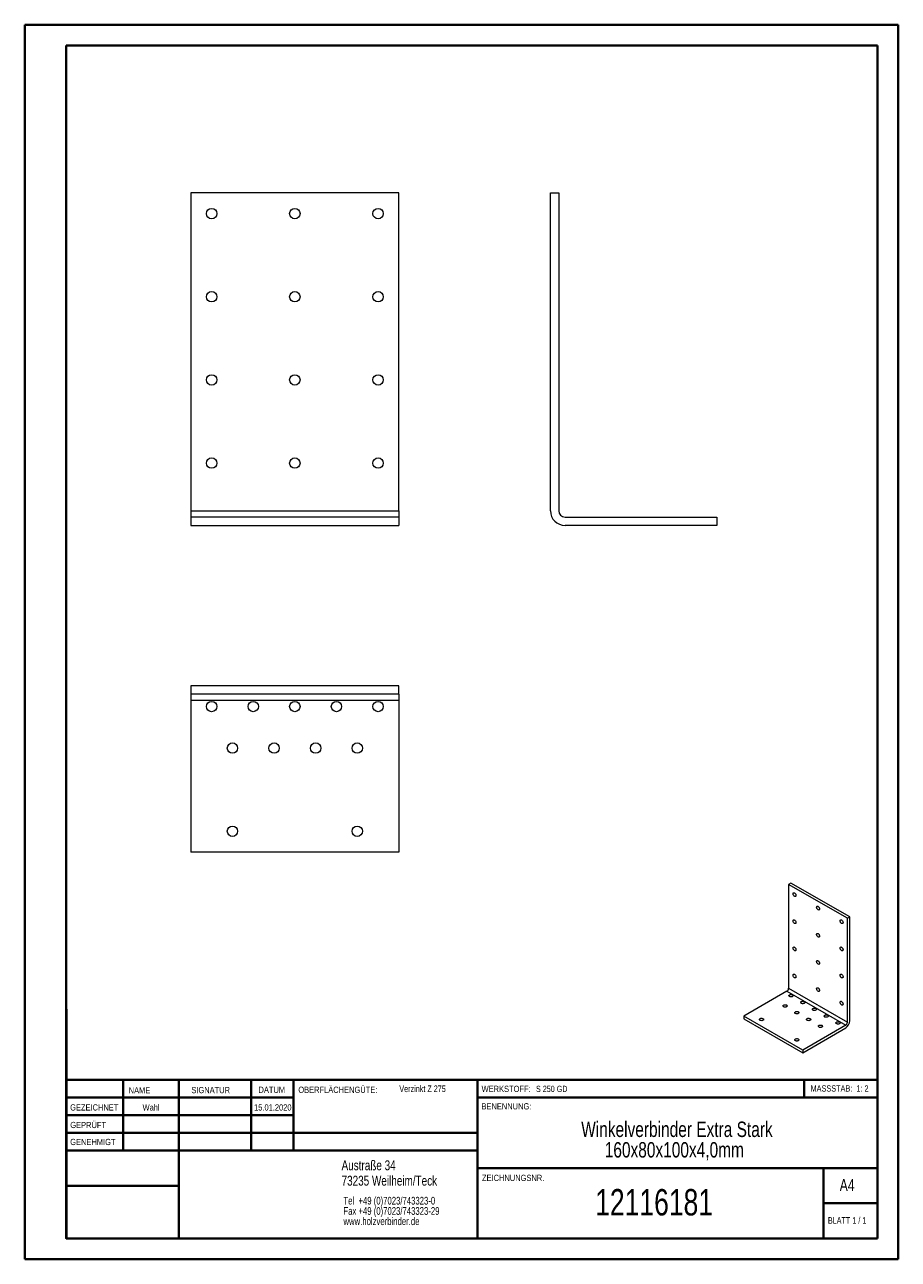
# Model space of a CAD drawing. Header units: millimetres. Extents: x 0 to 210, y 0 to 297.
import ezdxf

# ---------------------------------------------------------------- set-up
doc = ezdxf.new("R2010")
doc.units = ezdxf.units.MM
doc.styles.add('SLDTEXTSTYLE0', font='TXT', dxfattribs={"width": 0.75})
doc.styles.add('SLDTEXTSTYLE1', font='TXT', dxfattribs={"width": 0.681818})
doc.styles.add('SLDTEXTSTYLE2', font='TXT', dxfattribs={"width": 0.7})
doc.styles.add('SLDTEXTSTYLE3', font='TXT', dxfattribs={"width": 0.6875})

# ---------------------------------------------------------------- blocks, each defined once
blk = doc.blocks.new('SW_NOTE_0')
at = {"color": 0, "linetype": 'Continuous', "lineweight": 0, "char_height": 1.8521, "attachment_point": 1, "style": 'SLDTEXTSTYLE0'}
for s, insert in [('Tel  +49 (0)7023/743323-0', (0, 2.39)), ('Fax +49 (0)7023/743323-29', (0, -0.08)), ('www.holzverbinder.de', (0, -2.55))]:
    blk.add_mtext(s, dxfattribs=dict(at, insert=insert))
blk = doc.blocks.new('SW_NOTE_1')
at = {"color": 0, "linetype": 'Continuous', "lineweight": 0, "char_height": 3.7042, "attachment_point": 2, "style": 'SLDTEXTSTYLE0'}
for s, insert in [('Winkelverbinder Extra Stark', (31.89, 4.77)), ('160x80x100x4,0mm', (31.26, -0.16))]:
    blk.add_mtext(s, dxfattribs=dict(at, insert=insert))

msp = doc.modelspace()

# ---------------------------------------------------------------- linework, layer by layer
at = {"color": 7, "linetype": 'Continuous', "lineweight": 40}
for p, q in [((0.08, 0.21), (0.08, 297.21)), ((0.08, 297.21), (210.08, 297.21)), ((210.08, 0.21), (210.08, 297.21)), ((210.08, 292.21), (210.08, 297.21)), ((10.08, 292.21), (205.08, 292.21)), ((10.08, 5.21), (10.08, 292.21)), ((205.08, 5.21), (205.08, 292.21)), ((10.11, 60.37), (10.11, 5.12)), ((205.08, 43.37), (10.11, 43.37)), ((23.71, 43.37), (23.71, 26.37)), ((37.1, 43.37), (37.1, 5.12)), ((54.51, 43.37), (54.51, 26.37)), ((64.71, 26.37), (64.71, 43.37)), ((108.91, 43.37), (108.91, 5.12)), ((187.47, 39.12), (187.47, 43.37)), ((64.71, 39.1), (10.11, 39.1)), ((205.08, 39.12), (108.91, 39.12)), ((64.71, 34.87), (10.11, 34.87)), ((108.91, 30.62), (10.11, 30.62)), ((108.91, 26.37), (10.11, 26.37)), ((108.91, 22.12), (205.08, 22.12)), ((192.08, 5.21), (192.08, 22.21)), ((37.1, 17.87), (10.11, 17.87)), ((10.11, 13.71), (10.08, 13.71)), ((205.08, 13.71), (192.08, 13.71)), ((10.11, 9.46), (10.08, 9.46)), ((10.08, 5.21), (205.08, 5.21)), ((205.08, 5.21), (180.99, 5.21)), ((0.08, 0.21), (210.08, 0.21))]:
    msp.add_line(p, q, dxfattribs=at)
at = {"color": 7, "linetype": 'Continuous', "lineweight": 15}
for p, q in [((90.02, 256.76), (40.02, 256.76)), ((40.02, 256.76), (40.02, 180.26)), ((90.02, 180.26), (90.02, 256.76)), ((126.46, 180.26), (126.46, 256.76)), ((126.46, 256.76), (128.46, 256.76)), ((128.46, 256.76), (128.46, 180.26)), ((40.02, 180.26), (90.02, 180.26)), ((40.02, 180.26), (40.02, 178.76)), ((40.02, 178.76), (40.02, 176.76)), ((90.02, 178.76), (40.02, 178.76)), ((90.02, 180.26), (90.02, 178.76)), ((90.02, 178.76), (90.02, 176.76)), ((129.96, 178.76), (166.46, 178.76)), ((166.46, 178.76), (166.46, 176.76)), ((40.02, 176.76), (90.02, 176.76)), ((166.46, 176.76), (129.96, 176.76)), ((40.02, 138.19), (40.02, 136.19)), ((90.02, 138.19), (40.02, 138.19)), ((90.02, 136.19), (90.02, 138.19)), ((90.02, 136.19), (40.02, 136.19)), ((40.02, 136.19), (40.02, 134.69)), ((40.02, 134.69), (90.02, 134.69)), ((40.02, 134.69), (40.02, 98.19)), ((90.02, 136.19), (90.02, 134.69)), ((90.02, 134.69), (90.02, 98.19)), ((90.02, 98.19), (40.02, 98.19)), ((184.28, 90.73), (183.72, 90.41)), ((197.86, 82.24), (183.72, 90.41)), ((183.72, 90.41), (183.72, 65.42)), ((198.42, 82.57), (184.28, 90.73)), ((197.86, 82.24), (198.42, 82.57)), ((197.86, 57.26), (197.86, 82.24)), ((198.42, 57.58), (198.42, 82.57)), ((183.72, 65.42), (197.86, 57.26)), ((183.29, 64.69), (172.97, 58.73)), ((183.29, 64.69), (197.43, 56.52)), ((187.11, 50.56), (172.97, 58.73)), ((172.97, 58.73), (172.97, 58.07)), ((172.97, 58.07), (187.11, 49.91)), ((197.43, 56.52), (187.11, 50.56)), ((187.11, 49.91), (197.43, 55.87)), ((187.11, 50.56), (187.11, 49.91))]:
    msp.add_line(p, q, dxfattribs=at)
at = {"color": 7, "linetype": 'Continuous', "lineweight": 0}
for p, q in [((64.71, 39.12), (10.11, 39.12)), ((23.71, 5.21), (23.71, 5.12)), ((54.51, 5.21), (54.51, 5.12))]:
    msp.add_line(p, q, dxfattribs=at)
at = {"color": 7, "linetype": 'Continuous', "lineweight": 15, "flags": 128}
for points in [[(185.13, 87.55), (185.04, 87.61), (184.97, 87.69), (184.9, 87.79), (184.84, 87.89), (184.8, 88), (184.78, 88.11), (184.78, 88.21), (184.8, 88.29), (184.84, 88.36), (184.9, 88.4), (184.97, 88.41), (185.04, 88.4), (185.13, 88.37), (185.21, 88.31), (185.29, 88.22), (185.36, 88.13), (185.42, 88.02), (185.46, 87.91), (185.48, 87.8), (185.48, 87.71), (185.46, 87.62), (185.42, 87.56), (185.36, 87.52), (185.29, 87.5), (185.21, 87.51), (185.13, 87.55)], [(190.79, 84.28), (190.7, 84.35), (190.62, 84.43), (190.55, 84.52), (190.5, 84.63), (190.46, 84.74), (190.44, 84.85), (190.44, 84.94), (190.46, 85.03), (190.5, 85.09), (190.55, 85.13), (190.62, 85.15), (190.7, 85.14), (190.79, 85.1), (190.87, 85.04), (190.95, 84.96), (191.02, 84.86), (191.08, 84.76), (191.12, 84.65), (191.14, 84.54), (191.14, 84.44), (191.12, 84.36), (191.08, 84.29), (191.02, 84.25), (190.95, 84.24), (190.87, 84.25), (190.79, 84.28)], [(185.13, 81.02), (185.04, 81.08), (184.97, 81.16), (184.9, 81.26), (184.84, 81.36), (184.8, 81.47), (184.78, 81.58), (184.78, 81.68), (184.8, 81.76), (184.84, 81.83), (184.9, 81.87), (184.97, 81.88), (185.04, 81.87), (185.13, 81.83), (185.21, 81.77), (185.29, 81.69), (185.36, 81.6), (185.42, 81.49), (185.46, 81.38), (185.48, 81.27), (185.48, 81.17), (185.46, 81.09), (185.42, 81.03), (185.36, 80.98), (185.29, 80.97), (185.21, 80.98), (185.13, 81.02)], [(196.44, 81.02), (196.36, 81.08), (196.28, 81.16), (196.21, 81.26), (196.15, 81.36), (196.11, 81.47), (196.09, 81.58), (196.09, 81.68), (196.11, 81.76), (196.15, 81.83), (196.21, 81.87), (196.28, 81.88), (196.36, 81.87), (196.44, 81.84), (196.53, 81.77), (196.61, 81.69), (196.68, 81.6), (196.73, 81.49), (196.77, 81.38), (196.79, 81.27), (196.79, 81.18), (196.77, 81.09), (196.73, 81.03), (196.68, 80.99), (196.61, 80.97), (196.53, 80.98), (196.44, 81.02)], [(190.79, 77.75), (190.7, 77.81), (190.62, 77.89), (190.55, 77.99), (190.5, 78.1), (190.46, 78.21), (190.44, 78.31), (190.44, 78.41), (190.46, 78.5), (190.5, 78.56), (190.55, 78.6), (190.62, 78.62), (190.7, 78.61), (190.79, 78.57), (190.87, 78.51), (190.95, 78.43), (191.02, 78.33), (191.08, 78.22), (191.12, 78.11), (191.14, 78.01), (191.14, 77.91), (191.12, 77.82), (191.08, 77.76), (191.02, 77.72), (190.95, 77.7), (190.87, 77.71), (190.79, 77.75)], [(185.13, 74.49), (185.04, 74.55), (184.97, 74.63), (184.9, 74.72), (184.84, 74.83), (184.8, 74.94), (184.78, 75.05), (184.78, 75.15), (184.8, 75.23), (184.84, 75.29), (184.9, 75.33), (184.97, 75.35), (185.04, 75.34), (185.13, 75.3), (185.21, 75.24), (185.29, 75.16), (185.36, 75.06), (185.42, 74.96), (185.46, 74.85), (185.48, 74.74), (185.48, 74.64), (185.46, 74.56), (185.42, 74.49), (185.36, 74.45), (185.29, 74.44), (185.21, 74.45), (185.13, 74.49)], [(196.44, 74.49), (196.36, 74.55), (196.28, 74.63), (196.21, 74.72), (196.15, 74.83), (196.11, 74.94), (196.09, 75.05), (196.09, 75.15), (196.11, 75.23), (196.15, 75.29), (196.21, 75.34), (196.28, 75.35), (196.36, 75.34), (196.44, 75.3), (196.53, 75.24), (196.61, 75.16), (196.68, 75.06), (196.73, 74.96), (196.77, 74.85), (196.79, 74.74), (196.79, 74.64), (196.77, 74.56), (196.73, 74.49), (196.68, 74.45), (196.61, 74.44), (196.53, 74.45), (196.44, 74.49)], [(190.79, 71.22), (190.7, 71.28), (190.62, 71.36), (190.55, 71.46), (190.5, 71.56), (190.46, 71.67), (190.44, 71.78), (190.44, 71.88), (190.46, 71.96), (190.5, 72.03), (190.55, 72.07), (190.62, 72.08), (190.7, 72.07), (190.79, 72.04), (190.87, 71.98), (190.95, 71.89), (191.02, 71.8), (191.08, 71.69), (191.12, 71.58), (191.14, 71.47), (191.14, 71.38), (191.12, 71.29), (191.08, 71.23), (191.02, 71.19), (190.95, 71.17), (190.87, 71.18), (190.79, 71.22)], [(185.13, 67.95), (185.04, 68.01), (184.97, 68.09), (184.9, 68.19), (184.84, 68.3), (184.8, 68.41), (184.78, 68.51), (184.78, 68.61), (184.8, 68.7), (184.84, 68.76), (184.9, 68.8), (184.97, 68.82), (185.04, 68.81), (185.13, 68.77), (185.21, 68.71), (185.29, 68.63), (185.36, 68.53), (185.42, 68.43), (185.46, 68.32), (185.48, 68.21), (185.48, 68.11), (185.46, 68.03), (185.42, 67.96), (185.36, 67.92), (185.29, 67.9), (185.21, 67.92), (185.13, 67.95)], [(196.44, 67.95), (196.36, 68.01), (196.28, 68.1), (196.21, 68.19), (196.15, 68.3), (196.11, 68.41), (196.09, 68.52), (196.09, 68.61), (196.11, 68.7), (196.15, 68.76), (196.21, 68.8), (196.28, 68.82), (196.36, 68.81), (196.44, 68.77), (196.53, 68.71), (196.61, 68.63), (196.68, 68.53), (196.73, 68.43), (196.77, 68.32), (196.79, 68.21), (196.79, 68.11), (196.77, 68.03), (196.73, 67.96), (196.68, 67.92), (196.61, 67.91), (196.53, 67.92), (196.44, 67.95)], [(190.79, 64.69), (190.7, 64.75), (190.62, 64.83), (190.55, 64.93), (190.5, 65.03), (190.46, 65.14), (190.44, 65.25), (190.44, 65.35), (190.46, 65.43), (190.5, 65.5), (190.55, 65.54), (190.62, 65.55), (190.7, 65.54), (190.79, 65.5), (190.87, 65.44), (190.95, 65.36), (191.02, 65.27), (191.08, 65.16), (191.12, 65.05), (191.14, 64.94), (191.14, 64.84), (191.12, 64.76), (191.08, 64.7), (191.02, 64.65), (190.95, 64.64), (190.87, 64.65), (190.79, 64.69)], [(184.63, 63.42), (184.54, 63.38), (184.43, 63.35), (184.31, 63.34), (184.19, 63.34), (184.08, 63.36), (183.97, 63.4), (183.89, 63.45), (183.82, 63.51), (183.79, 63.57), (183.78, 63.64), (183.8, 63.71), (183.85, 63.77), (183.93, 63.83), (184.02, 63.87), (184.13, 63.9), (184.25, 63.91), (184.37, 63.91), (184.49, 63.89), (184.59, 63.85), (184.67, 63.8), (184.74, 63.74), (184.77, 63.68), (184.78, 63.61), (184.76, 63.54), (184.71, 63.48), (184.63, 63.42)], [(183.22, 60.97), (183.13, 60.93), (183.02, 60.9), (182.9, 60.89), (182.78, 60.89), (182.66, 60.91), (182.56, 60.95), (182.47, 61), (182.41, 61.06), (182.37, 61.12), (182.37, 61.19), (182.39, 61.26), (182.44, 61.33), (182.51, 61.38), (182.61, 61.42), (182.72, 61.45), (182.84, 61.46), (182.96, 61.46), (183.07, 61.44), (183.18, 61.4), (183.26, 61.35), (183.32, 61.29), (183.36, 61.23), (183.37, 61.16), (183.34, 61.09), (183.29, 61.03), (183.22, 60.97)], [(186.05, 59.34), (185.95, 59.3), (185.84, 59.27), (185.73, 59.26), (185.61, 59.26), (185.49, 59.28), (185.39, 59.32), (185.3, 59.37), (185.24, 59.42), (185.2, 59.49), (185.2, 59.56), (185.22, 59.63), (185.27, 59.69), (185.34, 59.75), (185.44, 59.79), (185.55, 59.82), (185.66, 59.83), (185.79, 59.83), (185.9, 59.81), (186, 59.77), (186.09, 59.72), (186.15, 59.66), (186.19, 59.6), (186.19, 59.53), (186.17, 59.46), (186.12, 59.39), (186.05, 59.34)], [(187.46, 61.79), (187.37, 61.75), (187.26, 61.72), (187.14, 61.7), (187.02, 61.71), (186.9, 61.73), (186.8, 61.77), (186.72, 61.81), (186.65, 61.87), (186.62, 61.94), (186.61, 62.01), (186.63, 62.08), (186.68, 62.14), (186.76, 62.2), (186.85, 62.24), (186.96, 62.27), (187.08, 62.28), (187.2, 62.28), (187.31, 62.26), (187.42, 62.22), (187.5, 62.17), (187.57, 62.11), (187.6, 62.04), (187.61, 61.98), (187.59, 61.91), (187.54, 61.84), (187.46, 61.79)], [(190.29, 60.16), (190.2, 60.11), (190.09, 60.08), (189.97, 60.07), (189.85, 60.08), (189.73, 60.1), (189.63, 60.13), (189.54, 60.18), (189.48, 60.24), (189.45, 60.31), (189.44, 60.38), (189.46, 60.45), (189.51, 60.51), (189.58, 60.56), (189.68, 60.61), (189.79, 60.64), (189.91, 60.65), (190.03, 60.64), (190.14, 60.62), (190.25, 60.59), (190.33, 60.54), (190.39, 60.48), (190.43, 60.41), (190.44, 60.34), (190.42, 60.27), (190.37, 60.21), (190.29, 60.16)], [(196.44, 61.42), (196.36, 61.48), (196.28, 61.56), (196.21, 61.66), (196.15, 61.77), (196.11, 61.88), (196.09, 61.98), (196.09, 62.08), (196.11, 62.17), (196.15, 62.23), (196.21, 62.27), (196.28, 62.29), (196.36, 62.28), (196.44, 62.24), (196.53, 62.18), (196.61, 62.1), (196.68, 62), (196.73, 61.89), (196.77, 61.78), (196.79, 61.68), (196.79, 61.58), (196.77, 61.49), (196.73, 61.43), (196.68, 61.39), (196.61, 61.37), (196.53, 61.38), (196.44, 61.42)], [(177.56, 57.71), (177.47, 57.66), (177.36, 57.63), (177.24, 57.62), (177.12, 57.63), (177, 57.65), (176.9, 57.68), (176.82, 57.73), (176.75, 57.79), (176.72, 57.86), (176.71, 57.93), (176.73, 58), (176.78, 58.06), (176.86, 58.11), (176.95, 58.16), (177.06, 58.19), (177.18, 58.2), (177.3, 58.19), (177.42, 58.17), (177.52, 58.14), (177.6, 58.09), (177.67, 58.03), (177.7, 57.96), (177.71, 57.89), (177.69, 57.82), (177.64, 57.76), (177.56, 57.71)], [(188.88, 57.71), (188.78, 57.66), (188.67, 57.63), (188.55, 57.62), (188.43, 57.63), (188.32, 57.65), (188.22, 57.68), (188.13, 57.73), (188.07, 57.79), (188.03, 57.86), (188.02, 57.93), (188.05, 58), (188.1, 58.06), (188.17, 58.11), (188.26, 58.16), (188.37, 58.19), (188.49, 58.2), (188.61, 58.19), (188.73, 58.17), (188.83, 58.14), (188.92, 58.09), (188.98, 58.03), (189.02, 57.96), (189.02, 57.89), (189, 57.82), (188.95, 57.76), (188.88, 57.71)], [(191.71, 56.07), (191.61, 56.03), (191.5, 56), (191.38, 55.99), (191.26, 55.99), (191.15, 56.01), (191.04, 56.05), (190.96, 56.1), (190.9, 56.16), (190.86, 56.23), (190.85, 56.3), (190.87, 56.36), (190.92, 56.43), (191, 56.48), (191.09, 56.52), (191.2, 56.55), (191.32, 56.57), (191.44, 56.56), (191.56, 56.54), (191.66, 56.5), (191.75, 56.46), (191.81, 56.4), (191.84, 56.33), (191.85, 56.26), (191.83, 56.19), (191.78, 56.13), (191.71, 56.07)], [(193.12, 58.52), (193.02, 58.48), (192.91, 58.45), (192.8, 58.44), (192.68, 58.44), (192.56, 58.46), (192.46, 58.5), (192.37, 58.55), (192.31, 58.61), (192.27, 58.67), (192.27, 58.74), (192.29, 58.81), (192.34, 58.88), (192.41, 58.93), (192.51, 58.97), (192.62, 59), (192.74, 59.02), (192.86, 59.01), (192.97, 58.99), (193.07, 58.95), (193.16, 58.9), (193.22, 58.85), (193.26, 58.78), (193.27, 58.71), (193.24, 58.64), (193.19, 58.58), (193.12, 58.52)], [(195.95, 56.89), (195.85, 56.85), (195.74, 56.82), (195.62, 56.81), (195.5, 56.81), (195.39, 56.83), (195.29, 56.87), (195.2, 56.92), (195.14, 56.98), (195.1, 57.04), (195.1, 57.11), (195.12, 57.18), (195.17, 57.24), (195.24, 57.3), (195.34, 57.34), (195.45, 57.37), (195.56, 57.38), (195.68, 57.38), (195.8, 57.36), (195.9, 57.32), (195.99, 57.27), (196.05, 57.21), (196.09, 57.15), (196.09, 57.08), (196.07, 57.01), (196.02, 56.94), (195.95, 56.89)], [(186.05, 52.81), (185.95, 52.77), (185.84, 52.74), (185.73, 52.72), (185.61, 52.73), (185.49, 52.75), (185.39, 52.78), (185.3, 52.83), (185.24, 52.89), (185.2, 52.96), (185.2, 53.03), (185.22, 53.1), (185.27, 53.16), (185.34, 53.22), (185.44, 53.26), (185.55, 53.29), (185.66, 53.3), (185.79, 53.3), (185.9, 53.28), (186, 53.24), (186.09, 53.19), (186.15, 53.13), (186.19, 53.06), (186.19, 52.99), (186.17, 52.93), (186.12, 52.86), (186.05, 52.81)]]:
    msp.add_lwpolyline(points, dxfattribs=at)
at = {"color": 7, "linetype": 'Continuous', "lineweight": 15}
for centre in [(45.02, 251.76), (65.02, 251.76), (85.02, 251.76), (45.02, 231.76), (65.02, 231.76), (85.02, 231.76), (45.02, 211.76), (65.02, 211.76), (85.02, 211.76), (45.02, 191.76), (65.02, 191.76), (85.02, 191.76), (45.02, 133.19), (55.02, 133.19), (65.02, 133.19), (75.02, 133.19), (85.02, 133.19), (50.02, 123.19), (60.02, 123.19), (70.02, 123.19), (80.02, 123.19), (50.02, 103.19), (80.02, 103.19)]:
    msp.add_circle(centre, 1.25, dxfattribs=at)
for centre, radius, start, end in [((129.96, 180.26), 3.5, 180, 270), ((129.96, 180.26), 1.5, 180, 270), ((182.79, 65.46), 0.922, 302.6055, 357.3945), ((196.28, 57.68), 2.14, 302.4873, 357.5127), ((196.94, 57.3), 0.922, 302.6055, 357.3945)]:
    msp.add_arc(centre, radius, start, end, dxfattribs=at)

# ---------------------------------------------------------------- block references
at = {"color": 7, "linetype": 'Continuous', "lineweight": 0}
for name, p in [('SW_NOTE_1', (124.98, 28.57)), ('SW_NOTE_0', (76.7, 12.85))]:
    msp.add_blockref(name, p, dxfattribs=at)

# ---------------------------------------------------------------- texts
for s, insert, char_height, attachment_point, style in [('NAME', (25.07, 41.62), 1.5, 1, 'SLDTEXTSTYLE0'), ('SIGNATUR', (40.14, 41.68), 1.5, 1, 'SLDTEXTSTYLE0'), ('DATUM', (56.28, 41.74), 1.5, 1, 'SLDTEXTSTYLE0'), ('OBERFLÄCHENGÜTE:', (65.86, 41.74), 1.5, 1, 'SLDTEXTSTYLE0'), ('Verzinkt Z 275', (90.14, 42.03), 1.5875, 1, 'SLDTEXTSTYLE0'), ('WERKSTOFF:', (109.91, 41.96), 1.5, 1, 'SLDTEXTSTYLE0'), ('S 250 GD', (122.99, 41.96), 1.5, 1, 'SLDTEXTSTYLE3'), ('MASSSTAB:  1: 2', (188.99, 42.07), 1.5, 1, 'SLDTEXTSTYLE2'), ('GEZEICHNET', (11, 37.51), 1.5, 1, 'SLDTEXTSTYLE0'), ('Wahl', (30.46, 37.5), 1.499, 2, 'SLDTEXTSTYLE0'), ('15.01.2020', (59.72, 37.5), 1.499, 2, 'SLDTEXTSTYLE0'), ('BENENNUNG:', (109.88, 37.77), 1.5, 1, 'SLDTEXTSTYLE0'), ('GEPRÜFT', (11.03, 33.28), 1.5, 1, 'SLDTEXTSTYLE0'), ('GENEHMIGT', (11.02, 29.19), 1.5, 1, 'SLDTEXTSTYLE0'), ('Austraße 34', (76.25, 24.02), 2.3813, 1, 'SLDTEXTSTYLE0'), ('73235 Weilheim/Teck', (76.25, 20.32), 2.3813, 1, 'SLDTEXTSTYLE0'), ('ZEICHNUNGSNR.', (110, 20.55), 1.5, 1, 'SLDTEXTSTYLE0'), ('A4', (196, 19.52), 2.91, 1, 'SLDTEXTSTYLE0'), ('12116181', (151.38, 17.12), 6.35, 2, 'SLDTEXTSTYLE0'), ('BLATT 1 / 1', (193.16, 10.36), 1.5875, 1, 'SLDTEXTSTYLE1')]:
    msp.add_mtext(s, dxfattribs=dict(at, insert=insert, char_height=char_height, attachment_point=attachment_point, style=style))

doc.saveas('drawing.dxf')
